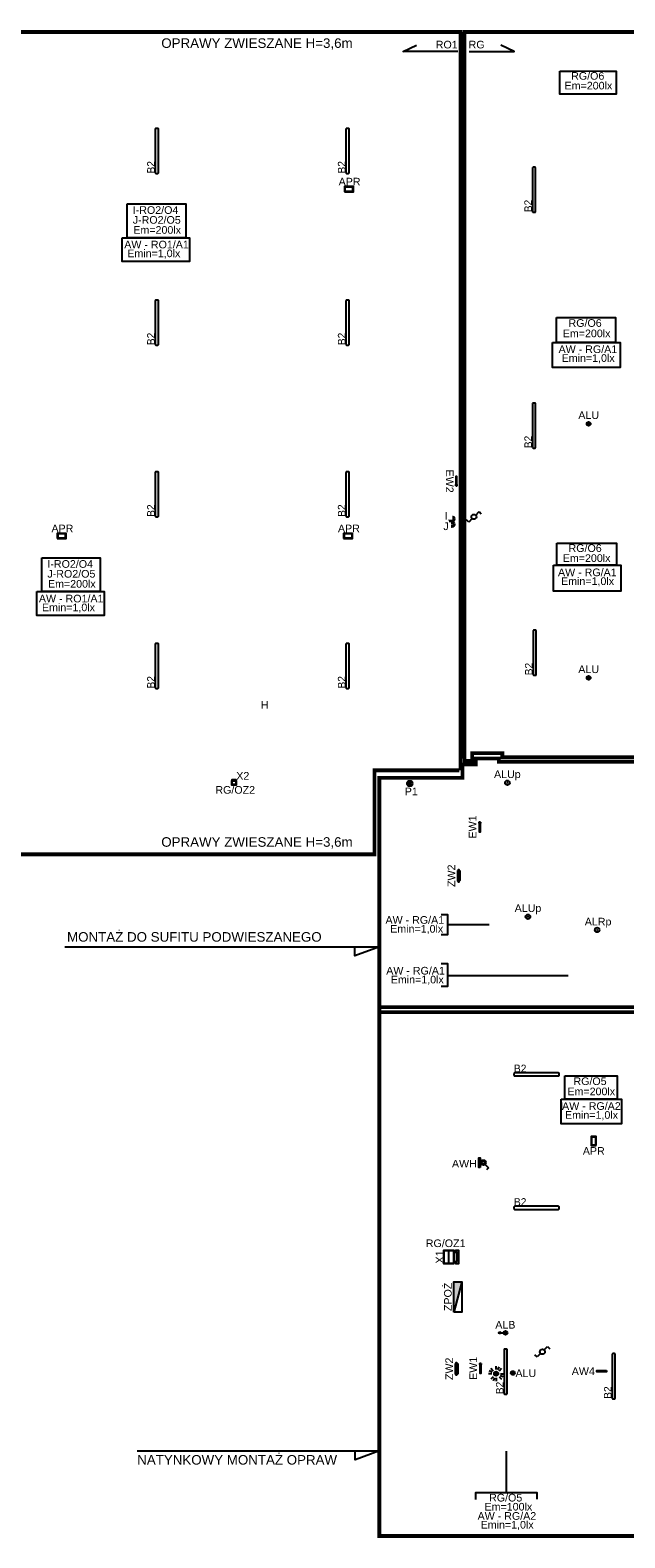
# Model space of a CAD drawing. Header units: millimetres. Extents: x 31144 to 89436, y 19352 to 26645.
# Tile 4 of 16: x 40529 to 42088, y 19368 to 23320. Entities that reach past the tile are written whole.
import ezdxf
from ezdxf.enums import TextEntityAlignment as Align

# ---------------------------------------------------------------- set-up
doc = ezdxf.new("R2010")
doc.units = ezdxf.units.MM
doc.header["$MEASUREMENT"] = 0
doc.linetypes.add('DASHED', pattern=[0.75, 0.5, -0.25])
for name, color, linetype in [('! PT ADRES - Gniazda LAN', 3, 'Continuous'), ('! PT Oświetlenie', 1, 'Continuous'), ('! PT Oświetlenie Adresy', 1, 'Continuous'), ('! PT Oświetlenie AW', 96, 'Continuous'), ('! PT Rozdzielnice', 5, 'Continuous'), ('_BDLUX_oprawy', 1, 'Continuous'), ('_HSA_ZAKRES_OPRACOWANIA', 213, 'Continuous')]:
    doc.layers.add(name, color=color, linetype=linetype)
doc.layers.add('!PT Strefa zasilania rozdzielnicy', color=7, linetype='Continuous', plot=False)
doc.layers.add('OSW_AWARYJNE', color=210, linetype='Continuous', lineweight=25)
doc.layers.add('OSW_AWARYJNE_KIERUNKOWE', color=3, linetype='Continuous', lineweight=25)
doc.styles.add('170401-11-Conveyor$0$ARIAL', font='arial.ttf', dxfattribs={"height": 5})
doc.styles.add('ARIAL', font='arial.ttf')

# ---------------------------------------------------------------- blocks, each defined once
blk = doc.blocks.new('AW4')
h = blk.add_hatch()
h.set_pattern_fill('ANSI31', color=256, scale=2.5, style=0)
h.set_pattern_definition([(45, (-2458.9335, 3747.364), (-5.61266, 5.61266), [])])
h.paths.add_polyline_path([(125, -17), (125, 17), (-125, 17), (-125, -17)])
at = {"ltscale": 0.1}
blk.add_lwpolyline([(125, 17), (125, -17), (-125, -17), (-125, 17)], close=True, dxfattribs=at)
blk = doc.blocks.new('ALU')
h = blk.add_hatch()
h.set_pattern_fill('ANSI31', color=256, scale=2.5, angle=360)
h.set_pattern_definition([(45, (-3134.23, 4869.686), (-5.61266, 5.61266), [])])
h.paths.add_polyline_path([(50, 0, 1), (-50, 0, 1)])
at = {"ltscale": 0.1}
for radius in [50, 3.07]:
    blk.add_circle((0, 0), radius, dxfattribs=at)
blk = doc.blocks.new('ALUp')
at = {"ltscale": 0.1}
for radius in [61, 3.07]:
    blk.add_circle((0, 0), radius, dxfattribs=at)
blk = doc.blocks.new('ALB')
h = blk.add_hatch()
h.set_pattern_fill('ANSI31', color=256, scale=2.5, angle=360)
h.set_pattern_definition([(45, (-3134.228, 4869.684), (-5.61266, 5.61266), [])])
h.paths.add_polyline_path([(50, 0, 1), (-50, 0, 1)])
at = {"ltscale": 0.1}
for points in [[(131, 20), (131, -20), (186, 0), (131, 20)], [(131, 0), (81, 0)]]:
    blk.add_lwpolyline(points, dxfattribs=at)
for radius in [50, 3.75]:
    blk.add_circle((0, 0), radius, dxfattribs=at)
blk = doc.blocks.new('ALRp')
at = {"ltscale": 0.1}
for radius in [6.1, 0.307]:
    blk.add_circle((0, 0), radius, dxfattribs=at)
blk = doc.blocks.new('APR')
at = {"layer": 'OSW_AWARYJNE', "linetype": 'ByBlock'}
for points in [[(-11.8, -6.8), (11.8, -6.8), (11.8, 6.8), (-11.8, 6.8)], [(-10.3, -5.3), (10.3, -5.3), (10.3, 5.3), (-10.3, 5.3)]]:
    blk.add_lwpolyline(points, close=True, dxfattribs=at)
blk = doc.blocks.new('EW2')
blk.add_lwpolyline([(125, -17), (125, 17), (-125, 17), (-125, -17)], close=True)
for points in [[(125, -17), (-125, 17)], [(-125, -17), (125, 17)]]:
    blk.add_lwpolyline(points)
blk = doc.blocks.new('EW1')
for points in [[(-125, -17), (125, 17)], [(125, -17), (-125, 17)]]:
    blk.add_lwpolyline(points)
blk.add_lwpolyline([(125, -17), (125, 17), (-125, 17), (-125, -17)], close=True)
blk = doc.blocks.new('ZW2')
for points in [[(135.5, 0), (-135.5, 0), (-135.5, -17), (-157.5, -17), (-157.5, -40), (-127.5, -40), (-127.5, -65), (127.5, -65), (127.5, -40), (157.5, -40), (157.5, -17), (135.5, -17), (135.5, 0)], [(157.5, -40), (157.5, -17), (-157.5, -17)], [(135.5, -17), (-135.5, -17)], [(-127.5, -40), (127.5, -40)], [(127.5, -40), (127.5, -65), (-127.5, -65), (-127.5, -40)], [(-127.5, -40), (-127.5, -65)], [(122.5, -40), (122.5, -60), (-122.5, -60), (-122.5, -40)], [(127.5, -40), (127.5, -65)]]:
    blk.add_lwpolyline(points)
blk = doc.blocks.new('AWH')
h = blk.add_hatch()
h.set_pattern_fill('ANSI31', color=256, scale=2.5, style=0)
h.set_pattern_definition([(45, (-2458.9335, 3747.364), (-5.61266, 5.61266), [])])
h.paths.add_polyline_path([(125, -17), (125, 17), (-125, 17), (-125, -17)])
at = {"ltscale": 0.1}
blk.add_lwpolyline([(125, 17), (125, -17), (-125, -17), (-125, 17)], close=True, dxfattribs=at)
blk = doc.blocks.new('Rozdzielnica m')
blk.add_hatch(color=256).paths.add_polyline_path([(40, 21.2), (-40, 21.2), (40, 0)])
blk.add_lwpolyline([(40, 0), (-40, 21.2)])
blk.add_lwpolyline([(-40, 21.2), (40, 21.2), (40, 0), (-40, 0)], close=True)
at = {"color": 7}
blk.add_attdef('NAZWA', (10.4, 31.2), '', height=20, dxfattribs=at)
blk = doc.blocks.new('BDlux_B2')
at = {"layer": '_BDLUX_oprawy'}
blk.add_lwpolyline([(-56.8, -4.2), (56.8, -4.2, 0.414214), (59.2, -1.8), (59.2, 1.8, 0.414214), (56.8, 4.2), (-56.8, 4.2, 0.414214), (-59.2, 1.8), (-59.2, -1.8, 0.414214)], format="xyb", close=True, dxfattribs=at)
at = {"layer": '_BDLUX_oprawy', "color": 7, "lineweight": 30, "insert": (-59.2, 25.4), "char_height": 20, "attachment_point": 1}
blk.add_mtext_dynamic_manual_height_columns('B2', width=105.372, gutter_width=1, heights=[0], dxfattribs=at)
blk = doc.blocks.new('BDlux_X1')
at = {"layer": '_BDLUX_oprawy'}
blk.add_line((-16.15, 26), (16.15, 26), dxfattribs=at)
for points in [[(-16.9, 12), (16.9, 12), (16.9, 40), (-16.9, 40)], [(-16.15, 12.75), (16.15, 12.75), (16.15, 39.25), (-16.15, 39.25)], [(-11.9, 4), (11.9, 4), (11.9, 12), (-11.9, 12)]]:
    blk.add_lwpolyline(points, close=True, dxfattribs=at)
blk.add_lwpolyline([(-11.9, 8), (-16.9, 8), (-16.9, 0), (16.9, 0), (16.9, 8), (11.9, 8)], dxfattribs=at)
at = {"layer": '_BDLUX_oprawy', "color": 7, "lineweight": 30, "insert": (-16.9, 60), "char_height": 20, "attachment_point": 1, "style": 'ARIAL'}
blk.add_mtext_dynamic_manual_height_columns('X1', width=105.3716, gutter_width=1, heights=[0], dxfattribs=at)
blk = doc.blocks.new('BDlux_X2')
at = {"layer": '_BDLUX_oprawy'}
for points in [[(-6, -2), (6, -2), (6, 0), (-6, 0)], [(-6, -2), (6, -2), (6, -14), (-6, -14)], [(-5, -3), (5, -3), (5, -13), (-5, -13)]]:
    blk.add_lwpolyline(points, close=True, dxfattribs=at)
at = {"layer": '_BDLUX_oprawy', "color": 7, "lineweight": 30, "insert": (6, 20), "char_height": 20, "attachment_point": 1, "style": 'ARIAL'}
blk.add_mtext_dynamic_manual_height_columns('X2', width=105.372, gutter_width=1, heights=[0], dxfattribs=at)
blk = doc.blocks.new('A$7E879103992F2')
at = {"layer": '!PT Strefa zasilania rozdzielnicy', "transparency": 33554687}
h = blk.add_hatch(color=1, dxfattribs=at)
h.dxf.hatch_style = 1
h.paths.add_polyline_path([(4, 0, 1), (-4, 0, 1)])
blk.add_circle((0, 0), 7.18)
at = {"color": 1}
blk.add_circle((0, 0), 3.98, dxfattribs=at)
blk = doc.blocks.new('Łącznik pojedyńczy IP20')
for p, q in [((46.8, 46.8), (136.8, 136.8)), ((136.8, 136.8), (194.4, 79.2))]:
    blk.add_line(p, q)
for radius in [64.8, 39.8]:
    blk.add_circle((0, 0), radius)
blk = doc.blocks.new('Czujka obecności (ruchu) 360')
blk.add_hatch(color=256).paths.add_polyline_path([(55, 0, 1), (-55, 0, 1)])
for points in [[(-112, 0), (-199, 0)], [(-104, 43), (-184, 76)], [(-141, 141), (-79, 79)], [(0, 112), (0, 199)], [(43, 104), (76, 184)], [(79, 79), (141, 141)], [(112, 0), (199, 0)], [(-79, -79), (-141, -141)], [(-43, -104), (-76, -184)], [(0, -112), (0, -199)], [(79, -79), (141, -141)], [(104, -43), (184, -76)]]:
    blk.add_lwpolyline(points)
blk.add_circle((0, 0), 55.3)
blk = doc.blocks.new('Łącznik schodowy IP20')
for p, q in [((46.8, 46.8), (136.8, 136.8)), ((136.8, 136.8), (194.4, 79.2)), ((-136.8, -136.8), (-194.4, -79.2)), ((-46.8, -46.8), (-136.8, -136.8))]:
    blk.add_line(p, q)
blk.add_circle((0, 0), 64.8)
blk = doc.blocks.new('G$CFBBB206A')
at = {"transparency": 33554687}
h = blk.add_hatch(color=256, dxfattribs=at)
h.dxf.hatch_style = 1
h.paths.add_polyline_path([(7.2, 0, 1), (-7.2, 0, 1), (7.2, 0, 1)], is_closed=False)
h.paths.add_polyline_path([(4, 0, 1), (-4, 0, 1), (4, 0, 1)], is_closed=False, flags=16)
blk.add_circle((0, 0), 7.18)
at = {"color": 1}
blk.add_circle((0, 0), 3.98, dxfattribs=at)

msp = doc.modelspace()

# ---------------------------------------------------------------- linework, layer by layer
at = {"layer": '! PT ADRES - Gniazda LAN', "color": 1}
for points in [[(41650, 23264.6), (41507.1, 23264.6), (41541.6, 23280.7)], [(41650, 23264.6), (41507.1, 23264.6), (41541.6, 23280.7)], [(41663.4, 23315.3), (41663.4, 21410.7)], [(41663.4, 23315.3), (41663.4, 21410.7)], [(41679.4, 23264.6), (41797.6, 23264.6), (41763.1, 23280.7)], [(41679.4, 23264.6), (41797.6, 23264.6), (41763.1, 23280.7)]]:
    msp.add_lwpolyline(points, dxfattribs=at)
for points in [[(40620, 20917.6), (41444.5, 20917.6), (41380.2, 20893.8), (41380.2, 20917.6)], [(40809.9, 19596.1), (41444.9, 19596.1), (41380.6, 19572.3), (41380.6, 19596.1)], [(41777.7, 19486.4), (41777.7, 19595)], [(41777.7, 19486.4), (41777.7, 19595)], [(41857.8, 19469.2), (41857.8, 19486.4), (41696.5, 19486.4), (41696.5, 19468.8)]]:
    msp.add_lwpolyline(points)
at = {"layer": '_HSA_ZAKRES_OPRACOWANIA', "color": 4, "linetype": 'DASHED', "ltscale": 60, "const_width": 10}
msp.add_lwpolyline([(41431.6, 21154.5), (41431.6, 21379.9), (41654.4, 21379.9)], dxfattribs=at)

# ---------------------------------------------------------------- block references
at = {"layer": '! PT Oświetlenie', "xscale": 0.1, "yscale": 0.1, "zscale": 0.1}
for name, p in [('Łącznik schodowy IP20', (41692.2, 22044.5)), ('Łącznik schodowy IP20', (41871.8, 19855.9)), ('Czujka obecności (ruchu) 360', (41750.5, 19798.4))]:
    msp.add_blockref(name, p, dxfattribs=at)
at = {"layer": '! PT Oświetlenie'}
for name, p in [('G$CFBBB206A', (41634.2, 22039.2)), ('A$7E879103992F2', (41524.1, 21345.5))]:
    msp.add_blockref(name, p, dxfattribs=at)
at = {"layer": '! PT Oświetlenie', "xscale": 0.1, "yscale": 0.1, "zscale": 0.1, "rotation": 270}
msp.add_blockref('Łącznik pojedyńczy IP20', (41717, 20351.9), dxfattribs=at)
at = {"layer": '! PT Rozdzielnice'}
ref = msp.add_blockref('Rozdzielnica m', (41661, 19999.6), dxfattribs=dict(at, rotation=90))
ref.add_attrib('NAZWA', 'ZPOŻ', dxfattribs={"layer": '0', "color": 7, "height": 20, "rotation": 90, "style": 'ARIAL'}).set_placement((41634, 19999.8), align=Align.CENTER)
at = {"layer": '_BDLUX_oprawy', "rotation": 90}
for name, p in [('BDlux_B2', (40861.1, 23003.7)), ('BDlux_B2', (41361.1, 23003.7)), ('BDlux_B2', (41849.9, 22902.1)), ('BDlux_B2', (40861.1, 22553.7)), ('BDlux_B2', (41361.1, 22553.7)), ('BDlux_B2', (41849.9, 22283.6)), ('BDlux_B2', (40861.1, 22103.7)), ('BDlux_B2', (41361.1, 22103.7)), ('BDlux_B2', (41851.6, 21688.3)), ('BDlux_B2', (40861.1, 21653.7)), ('BDlux_B2', (41361.1, 21653.7)), ('BDlux_X1', (41652.4, 20104.1)), ('BDlux_B2', (41775.4, 19803.8)), ('BDlux_B2', (42058.6, 19791.8))]:
    msp.add_blockref(name, p, dxfattribs=at)
at = {"layer": '_BDLUX_oprawy'}
for name, p in [('BDlux_X2', (41063.4, 21355.5)), ('BDlux_B2', (41856.4, 20583.1)), ('BDlux_B2', (41856.4, 20233.1))]:
    msp.add_blockref(name, p, dxfattribs=at)
at = {"layer": 'OSW_AWARYJNE'}
for name, p in [('APR', (41364.4, 22903.6)), ('APR', (40611.6, 21994.4)), ('APR', (41362.5, 21994.4)), ('ALRp', (42015.4, 20961.7))]:
    msp.add_blockref(name, p, dxfattribs=at)
at = {"layer": 'OSW_AWARYJNE', "color": 1, "xscale": 0.1, "yscale": 0.1, "zscale": 0.1}
for name, p in [('ALU', (41993, 22288.5)), ('ALU', (41993, 21622.5)), ('ALUp', (41779.9, 21347.4)), ('ALUp', (41834, 20996.3)), ('ALUp', (41834, 20996.3)), ('ALU', (41794.4, 19800.4))]:
    msp.add_blockref(name, p, dxfattribs=at)
for name, p, rotation in [('ZW2', (41649.2, 21103.7), 90), ('ALB', (41775, 19905.6), 180), ('ZW2', (41643.5, 19811.2), 90)]:
    msp.add_blockref(name, p, dxfattribs=dict(at, rotation=rotation))
at = {"layer": 'OSW_AWARYJNE', "rotation": 90}
msp.add_blockref('APR', (42006.2, 20408.4), dxfattribs=at)
at = {"layer": 'OSW_AWARYJNE', "xscale": 0.1, "yscale": 0.1, "zscale": 0.1, "rotation": 270}
msp.add_blockref('AWH', (41707, 20351.6), dxfattribs=at)
at = {"layer": 'OSW_AWARYJNE', "xscale": 0.1, "yscale": 0.1, "zscale": 0.1}
msp.add_blockref('AW4', (42026.9, 19805.1), dxfattribs=at)
at = {"layer": 'OSW_AWARYJNE_KIERUNKOWE', "xscale": 0.1, "yscale": 0.1, "zscale": 0.1}
for name, p, rotation in [('EW2', (41646.2, 22138.1), 270), ('EW1', (41707.6, 21231.6), 90), ('EW1', (41709.2, 19812.5), 90)]:
    msp.add_blockref(name, p, dxfattribs=dict(at, rotation=rotation))

# ---------------------------------------------------------------- texts
at = {"layer": '! PT ADRES - Gniazda LAN', "color": 1, "style": 'ARIAL'}
for s, p in [('RO1', (41592.2, 23272.6, -4288.3)), ('RO1', (41592.2, 23272.6, -4288.3)), ('RG', (41678.3, 23272.6, -4288.3)), ('RG', (41678.3, 23272.6, -4288.3))]:
    msp.add_text(s, height=20, rotation=359.6784, dxfattribs=at).set_placement(p)
at = {"layer": '! PT Oświetlenie Adresy', "insert": (41929.9, 23184.9, -230.3), "char_height": 20, "attachment_point": 1, "style": 'ARIAL', "bg_fill": 3, "box_fill_scale": 1, "bg_fill_color": 256, "bg_fill_true_color": 13158600, "bg_fill_transparency": 0}
msp.add_mtext('Em=200lx', dxfattribs=at)
at = {"layer": '! PT Oświetlenie AW', "char_height": 20, "attachment_point": 1, "style": 'ARIAL', "bg_fill": 3, "box_fill_scale": 1, "bg_fill_color": 256, "bg_fill_true_color": 13158600, "bg_fill_transparency": 0}
for insert in [(40783.7, 22745.2), (41922.2, 22470.8), (41920.7, 21885.9), (41472.8, 20974.6), (41709.9, 19412.4)]:
    msp.add_mtext('Emin=1,0lx', dxfattribs=dict(at, insert=insert))
at = {"layer": '_HSA_ZAKRES_OPRACOWANIA', "color": 4, "linetype": 'DASHED', "ltscale": 60, "style": 'ARIAL'}
for p in [(40872.8, 23273.8, 31733.7), (40872.8, 21179.7, 31733.7)]:
    msp.add_text('OPRAWY ZWIESZANE H=3,6m', height=25, dxfattribs=at).set_placement(p)
at = {"layer": '_HSA_ZAKRES_OPRACOWANIA', "linetype": 'DASHED', "ltscale": 60, "style": 'ARIAL'}
msp.add_text('MONTAŻ DO SUFITU PODWIESZANEGO', height=25, dxfattribs=at).set_placement((40625.8, 20930.9, 31733.7))
at = {"layer": '_HSA_ZAKRES_OPRACOWANIA', "color": 3, "linetype": 'DASHED', "ltscale": 60, "style": 'ARIAL'}
msp.add_text('NATYNKOWY MONTAŻ OPRAW', height=25, dxfattribs=at).set_placement((40809.7, 19560.1, 31733.7))
at = {"layer": 'OSW_AWARYJNE', "ltscale": 0.1, "style": '170401-11-Conveyor$0$ARIAL'}
for s, p in [('APR', (41366.4, 22923.2, -0.2)), ('ALU', (41993.1, 22311, -0.2)), ('APR', (40613.6, 22014, -0.2)), ('APR', (41364.6, 22014, -0.2)), ('ALU', (41993.1, 21645, -0.2)), ('ALUp', (41779.9, 21369.9, -0.2)), ('ALUp', (41834, 21018.8, -0.2)), ('ALRp', (42017.8, 20983.5, -0.2)), ('AWH', (41667.3, 20349, -0.2)), ('APR', (42006.5, 20382.4, -0.2)), ('ALB', (41774.7, 19926.6, -0.2)), ('ALU', (41828.4, 19799.6, -0.2)), ('AW4', (41979, 19805, -0.2))]:
    msp.add_text(s, height=20, dxfattribs=at).set_placement(p, align=Align.MIDDLE_CENTER)
for p in [(41633.2, 21103.7, -0.2), (41627.5, 19811.2, -0.2)]:
    msp.add_text('ZW2', height=20, rotation=90, dxfattribs=at).set_placement(p, align=Align.MIDDLE_CENTER)
at = {"layer": 'OSW_AWARYJNE_KIERUNKOWE', "ltscale": 0.1, "style": '170401-11-Conveyor$0$ARIAL'}
for s, rotation, p in [('EW2', 270, (41628.8, 22138.1, -0.2)), ('EW1', 90, (41688.9, 21231.6, -0.2)), ('EW1', 90, (41690.5, 19812.5, -0.2))]:
    msp.add_text(s, height=20, rotation=rotation, dxfattribs=at).set_placement(p, align=Align.MIDDLE_CENTER)

# ---------------------------------------------------------------- next in the draw order: linework, layer by layer
msp.add_lwpolyline([(41917.2, 23212.8), (42065, 23212.8), (42065, 23152.6), (41917.2, 23152.6)], close=True)
msp.add_lwpolyline([(41623.7, 20975.5), (41732.4, 20975.5)])

# ---------------------------------------------------------------- next in the draw order: texts
at = {"layer": '! PT Oświetlenie AW', "char_height": 20, "attachment_point": 1, "style": 'ARIAL', "bg_fill": 3, "box_fill_scale": 1, "bg_fill_color": 256, "bg_fill_true_color": 13158600, "bg_fill_transparency": 0}
for s, insert in [('AW - RO1/A1', (40775.7, 22768.3)), ('AW - RG/A1', (41914.2, 22493.9)), ('AW - RG/A1', (41912.7, 21909)), ('AW - RG/A1', (41460.5, 20997.9)), ('AW - RG/A2', (41701.9, 19435.5))]:
    msp.add_mtext(s, dxfattribs=dict(at, insert=insert))

# ---------------------------------------------------------------- next in the draw order: linework, layer by layer
for points in [[(40769.9, 22776.3), (40946.4, 22776.3), (40946.4, 22713.7), (40769.9, 22713.7)], [(41898.6, 22501.4), (42075.2, 22501.4), (42075.2, 22435.9), (41898.6, 22435.9)], [(41900.5, 21917.5), (42077, 21917.5), (42077, 21850), (41900.5, 21850)]]:
    msp.add_lwpolyline(points, close=True)
msp.add_lwpolyline([(41606.6, 20949.9), (41623.7, 20949.9), (41623.7, 21001.3), (41606.2, 21001.3)])
at = {"layer": '_HSA_ZAKRES_OPRACOWANIA', "color": 4, "linetype": 'DASHED', "ltscale": 60, "const_width": 10}
msp.add_lwpolyline([(41656.9, 21379.9), (41656.9, 23315.3), (31148.6, 23315.3), (31148.6, 21159.8), (41436.8, 21159.8)], dxfattribs=at)
at = {"layer": '_HSA_ZAKRES_OPRACOWANIA', "linetype": 'DASHED', "ltscale": 60, "const_width": 10}
msp.add_lwpolyline([(41444.5, 21360.5), (41662.4, 21360.5), (41662.4, 21395.5), (41697.4, 21395.5), (41697.4, 21411.2), (41757.4, 21411.2), (41757.4, 21402.5), (42599.9, 21402.5), (42599.9, 21701.9), (43486.8, 21701.9), (43486.8, 19891.4), (42596.9, 19891.4), (42596.9, 20057.1), (42599.9, 20057.1), (42599.9, 20526.1), (42302.4, 20526.1), (42302.4, 20759.1), (41444.5, 20759.1), (41444.5, 21360.5)], dxfattribs=at)

# ---------------------------------------------------------------- next in the draw order: texts
at = {"layer": '! PT Oświetlenie Adresy', "char_height": 20, "attachment_point": 1, "style": 'ARIAL', "bg_fill": 3, "box_fill_scale": 1, "bg_fill_color": 256, "bg_fill_true_color": 13158600, "bg_fill_transparency": 0}
for s, insert in [('Em=200lx', (40799.5, 22806.6, -230.3)), ('Em=200lx', (41925.2, 22535.4, -230.3)), ('I', (41616, 22056.8, -230.3)), ('Em=200lx', (41925.2, 21946.4, -230.3)), ('H', (41133.4, 21561.4, -230.3)), ('RG/OZ2', (41014.6, 21338.8, -230.3)), ('P1', (41511, 21334.7, -230.3))]:
    msp.add_mtext(s, dxfattribs=dict(at, insert=insert))
at = {"layer": '! PT Oświetlenie AW', "char_height": 20, "attachment_point": 1, "style": 'ARIAL', "bg_fill": 3, "box_fill_scale": 1, "bg_fill_color": 256, "bg_fill_true_color": 13158600, "bg_fill_transparency": 0}
for insert in [(40560, 21817.1), (41474.3, 20841.6), (41931.1, 20486.7)]:
    msp.add_mtext('Emin=1,0lx', dxfattribs=dict(at, insert=insert))

# ---------------------------------------------------------------- next in the draw order: linework, layer by layer
for points in [[(40783.6, 22864.8), (40936.7, 22864.8), (40936.7, 22776.3), (40783.6, 22776.3)], [(41908.4, 22566.7), (42063.4, 22566.7), (42063.4, 22501.4), (41908.4, 22501.4)], [(41909.4, 21975.7), (42066, 21975.7), (42066, 21917.5), (41909.4, 21917.5)]]:
    msp.add_lwpolyline(points, close=True)
msp.add_lwpolyline([(41623.7, 20842.5), (41939.6, 20842.5)])
at = {"layer": '_HSA_ZAKRES_OPRACOWANIA', "color": 3, "linetype": 'DASHED', "ltscale": 60, "const_width": 10}
msp.add_lwpolyline([(41667.6, 21405), (41667.6, 23315.3), (43486.8, 23315.3), (43486.8, 21712.3), (42589.1, 21712.3), (42589.1, 21414.1), (41766.8, 21414.1), (41766.8, 21424.9), (41687.8, 21424.9), (41687.8, 21405), (41667.6, 21405)], dxfattribs=at)

# ---------------------------------------------------------------- next in the draw order: block references
at = {"layer": '! PT Oświetlenie'}
msp.add_blockref('G$CFBBB206A', (41634.2, 22024.8), dxfattribs=at)

# ---------------------------------------------------------------- next in the draw order: texts
at = {"layer": '! PT Oświetlenie AW', "char_height": 20, "attachment_point": 1, "style": 'ARIAL', "bg_fill": 3, "box_fill_scale": 1, "bg_fill_color": 256, "bg_fill_true_color": 13158600, "bg_fill_transparency": 0}
for s, insert in [('AW - RO1/A1', (40552, 21840.3)), ('AW - RG/A1', (41462.4, 20864.8)), ('AW - RG/A2', (41923.4, 20510))]:
    msp.add_mtext(s, dxfattribs=dict(at, insert=insert))

# ---------------------------------------------------------------- next in the draw order: linework, layer by layer
msp.add_lwpolyline([(40546.2, 21848.5), (40722.7, 21848.5), (40722.7, 21785.7), (40546.2, 21785.7)], close=True)
msp.add_lwpolyline([(41606.6, 20814), (41623.7, 20814), (41623.7, 20872.8), (41606.2, 20872.8)])
at = {"layer": '_HSA_ZAKRES_OPRACOWANIA', "color": 3, "linetype": 'DASHED', "ltscale": 60, "const_width": 10}
for points in [[(41444.5, 20759.1), (41444.5, 19373.1), (43486.8, 19373.1), (43486.8, 19891.4)], [(41444.5, 20746.1), (42290.4, 20746.1), (42290.4, 20514.6), (42589.5, 20514.6), (42589.5, 20060), (42587.5, 20060), (42587.5, 19881.5), (43486.8, 19881.5)]]:
    msp.add_lwpolyline(points, dxfattribs=at)

# ---------------------------------------------------------------- next in the draw order: texts
at = {"layer": '! PT Oświetlenie Adresy', "char_height": 20, "attachment_point": 1, "style": 'ARIAL', "bg_fill": 3, "box_fill_scale": 1, "bg_fill_color": 256, "bg_fill_true_color": 13158600, "bg_fill_transparency": 0}
for s, insert in [('RG/O6', (41947.2, 23210.4, -230.3)), ('J-RO2/O5', (40798, 22832.9, -230.3)), ('RG/O6', (41940.3, 22562.6, -230.3)), ('J', (41612.1, 22029.8, -230.3)), ('RG/O6', (41940.3, 21972.5, -230.3))]:
    msp.add_mtext(s, dxfattribs=dict(at, insert=insert))

# ---------------------------------------------------------------- next in the draw order: texts
for s, insert in [('I-RO2/O4', (40798, 22858.7, -230.3)), ('Em=200lx', (40575.8, 21878.9, -230.3)), ('Em=200lx', (41937.4, 20548.3, -230.3)), ('RG/OZ1', (41566.2, 20150.3, -230.3)), ('Em=100lx', (41720.1, 19459.7, -230.3))]:
    msp.add_mtext(s, dxfattribs=dict(at, insert=insert))

# ---------------------------------------------------------------- next in the draw order: linework, layer by layer
for points in [[(40559.9, 21937), (40713, 21937), (40713, 21848.5), (40559.9, 21848.5)], [(41930.3, 20579.5), (42067.4, 20579.5), (42067.4, 20518.1), (41930.3, 20518.1)], [(41920.7, 20518.1), (42078.7, 20518.1), (42078.7, 20453.1), (41920.7, 20453.1)]]:
    msp.add_lwpolyline(points, close=True)

# ---------------------------------------------------------------- next in the draw order: texts
at = {"layer": '! PT Oświetlenie Adresy', "insert": (41732.1, 19483.4, -230.3), "char_height": 20, "attachment_point": 1, "style": 'ARIAL', "bg_fill": 3, "box_fill_scale": 1, "bg_fill_color": 256, "bg_fill_true_color": 13158600, "bg_fill_transparency": 0}
msp.add_mtext('RG/O5', dxfattribs=at)

# ---------------------------------------------------------------- next in the draw order: texts
at = {"layer": '! PT Oświetlenie Adresy', "char_height": 20, "attachment_point": 1, "style": 'ARIAL', "bg_fill": 3, "box_fill_scale": 1, "bg_fill_color": 256, "bg_fill_true_color": 13158600, "bg_fill_transparency": 0}
for s, insert in [('J-RO2/O5', (40574.3, 21905.2, -230.3)), ('RG/O5', (41953.2, 20575.1, -230.3))]:
    msp.add_mtext(s, dxfattribs=dict(at, insert=insert))

# ---------------------------------------------------------------- next in the draw order: texts
at = {"layer": '! PT Oświetlenie Adresy', "insert": (40574.3, 21931, -230.3), "char_height": 20, "attachment_point": 1, "style": 'ARIAL', "bg_fill": 3, "box_fill_scale": 1, "bg_fill_color": 256, "bg_fill_true_color": 13158600, "bg_fill_transparency": 0}
msp.add_mtext('I-RO2/O4', dxfattribs=at)

doc.saveas('drawing.dxf')
